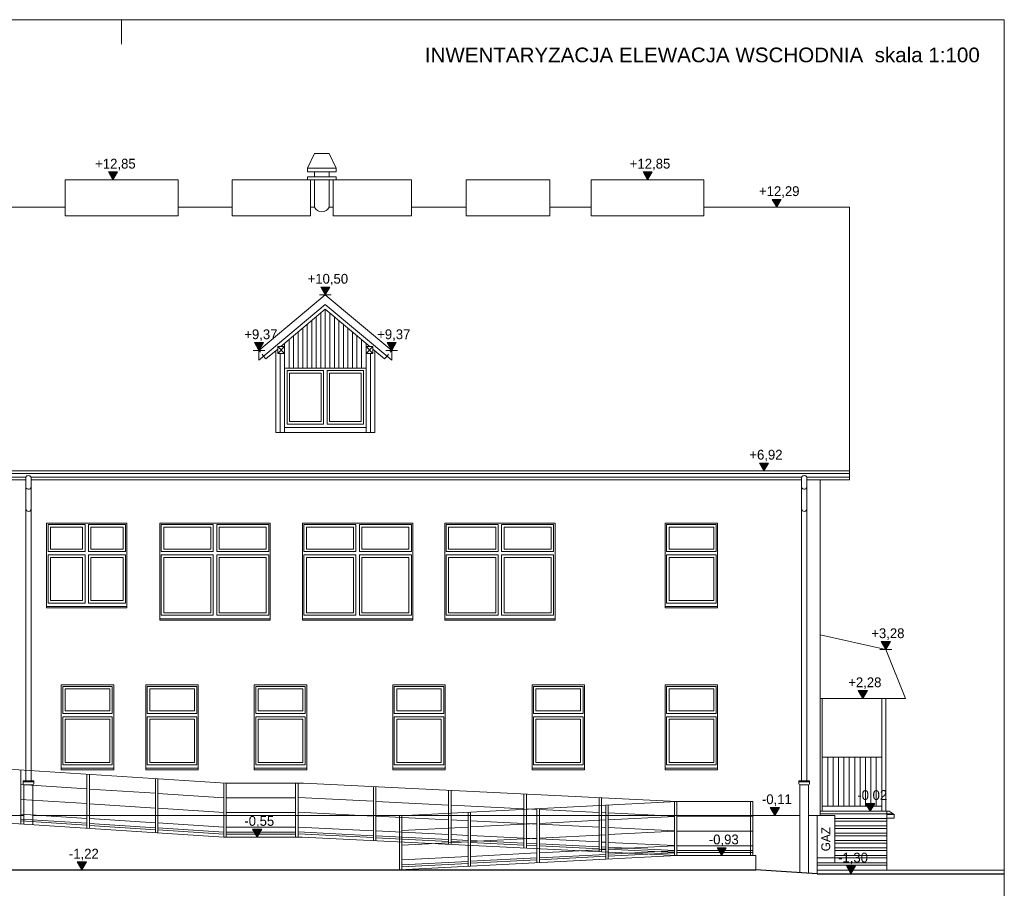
# Model space of a CAD drawing. Extents: x -128160 to 82695, y 7277 to 37028.
# Tile 12 of 14: x 15662 to 35740, y 19316 to 37028. Entities that reach past the tile are written whole.
import ezdxf

# ---------------------------------------------------------------- set-up
doc = ezdxf.new("R2010")
doc.units = 0
doc.header["$MEASUREMENT"] = 0
doc.linetypes.add('Hidden Line', pattern=[100, 50, -50])
for name, color, linetype, lineweight in [('A-Opisy_Nr_Pióra__21', 7, 'Continuous', 13), ('ARCH TABELA_Nr_Pióra__21', 7, 'Continuous', 13), ('Arch wymiary_Nr_Pióra__21', 7, 'Continuous', 13), ('INWENT BALUSTRADY_Nr_Pióra__26', 5, 'Continuous', 13), ('INWENT DACH_Nr_Pióra__21', 7, 'Continuous', 13), ('INWENT gaz_Nr_Pióra__5', 7, 'Continuous', 13), ('INWENT KONST. DREWNIANA_Nr_Pióra__21', 7, 'Continuous', 13), ('INWENT ODWODNIENIE_Nr_Pióra__21', 7, 'Continuous', 13), ('INWENT OPISY_Nr_Pióra__21', 7, 'Continuous', 13), ('INWENT TEREN_Nr_Pióra__1', 7, 'Continuous', 25), ('INWENT TEREN_Nr_Pióra__21', 7, 'Continuous', 13), ('INWENT. OKNA_Nr_Pióra__5', 7, 'Continuous', 13), ('INWENT.ŚCIANY_Nr_Pióra__5', 7, 'Continuous', 13), ('Istniejące schody_Nr_Pióra__21', 7, 'Continuous', 13)]:
    doc.layers.add(name, color=color, linetype=linetype, lineweight=lineweight)
doc.layers.add('Arch wymiary', color=7, linetype='Continuous')
doc.styles.add('GENERATED_STYLE_1', font='txt')
doc.styles.add('GENERATED_STYLE_2', font='txt')
doc.styles.add('GENERATED_STYLE_9', font='arial.ttf')

# ---------------------------------------------------------------- blocks, each defined once
blk = doc.blocks.new('Wymiary_14', base_point=(28464, 33763))
at = {"layer": 'Arch wymiary_Nr_Pióra__21', "linetype": 'Continuous'}
blk.add_hatch(color=256, dxfattribs=at).paths.add_polyline_path([(28464, 33763), (28372, 33923), (28557, 33923)], flags=0)
for p, q in [((28464, 33763), (28344, 33763)), ((28464, 33763), (28372, 33923)), ((28372, 33923), (28557, 33923)), ((28557, 33923), (28464, 33763)), ((28464, 33763), (28584, 33763))]:
    blk.add_line(p, q, dxfattribs=at)
at = {"layer": 'Arch wymiary_Nr_Pióra__21', "insert": (28103, 33955), "char_height": 200, "attachment_point": 7, "style": 'GENERATED_STYLE_1'}
blk.add_mtext('{+12,85}', dxfattribs=at)
blk = doc.blocks.new('Wymiary_22', base_point=(30838, 27828))
at = {"layer": 'Arch wymiary_Nr_Pióra__21', "linetype": 'Continuous'}
blk.add_hatch(color=256, dxfattribs=at).paths.add_polyline_path([(30838, 27828), (30745, 27988), (30931, 27988)], flags=0)
for p, q in [((30838, 27828), (30745, 27988)), ((30745, 27988), (30931, 27988)), ((30931, 27988), (30838, 27828)), ((30838, 27828), (30718, 27828)), ((30838, 27828), (30958, 27828))]:
    blk.add_line(p, q, dxfattribs=at)
at = {"layer": 'Arch wymiary_Nr_Pióra__21', "insert": (30541, 28020), "char_height": 200, "attachment_point": 7, "style": 'GENERATED_STYLE_1'}
blk.add_mtext('{+6,92}', dxfattribs=at)
blk = doc.blocks.new('Wymiary_27', base_point=(31059, 20803))
at = {"layer": 'Arch wymiary_Nr_Pióra__21', "linetype": 'Continuous'}
blk.add_hatch(color=256, dxfattribs=at).paths.add_polyline_path([(31059, 20803), (30967, 20963), (31152, 20963)], flags=0)
for p, q in [((31059, 20803), (30967, 20963)), ((30967, 20963), (31152, 20963)), ((31152, 20963), (31059, 20803)), ((31059, 20803), (30939, 20803)), ((31059, 20803), (31179, 20803))]:
    blk.add_line(p, q, dxfattribs=at)
at = {"layer": 'Arch wymiary_Nr_Pióra__21', "insert": (30797, 20995), "char_height": 200, "attachment_point": 7, "style": 'GENERATED_STYLE_1'}
blk.add_mtext('{-0,11}', dxfattribs=at)
blk = doc.blocks.new('Wymiary_28', base_point=(32613, 19613))
at = {"layer": 'Arch wymiary_Nr_Pióra__21', "linetype": 'Continuous'}
blk.add_hatch(color=256, dxfattribs=at).paths.add_polyline_path([(32613, 19613), (32520, 19773), (32706, 19773)], flags=0)
for p, q in [((32613, 19613), (32520, 19773)), ((32520, 19773), (32706, 19773)), ((32706, 19773), (32613, 19613)), ((32613, 19613), (32493, 19613)), ((32613, 19613), (32733, 19613))]:
    blk.add_line(p, q, dxfattribs=at)
at = {"layer": 'Arch wymiary_Nr_Pióra__21', "insert": (32350, 19805), "char_height": 200, "attachment_point": 7, "style": 'GENERATED_STYLE_1'}
blk.add_mtext('{-1,30}', dxfattribs=at)
blk = doc.blocks.new('Wymiary_29', base_point=(29976, 19983))
at = {"layer": 'Arch wymiary_Nr_Pióra__21', "linetype": 'Continuous'}
blk.add_hatch(color=256, dxfattribs=at).paths.add_polyline_path([(29976, 19983), (29884, 20143), (30069, 20143)], flags=0)
for p, q in [((29976, 19983), (29884, 20143)), ((29884, 20143), (30069, 20143)), ((30069, 20143), (29976, 19983)), ((29976, 19983), (29856, 19983)), ((29976, 19983), (30096, 19983))]:
    blk.add_line(p, q, dxfattribs=at)
at = {"layer": 'Arch wymiary_Nr_Pióra__21', "insert": (29714, 20175), "char_height": 200, "attachment_point": 7, "style": 'GENERATED_STYLE_1'}
blk.add_mtext('{-0,93}', dxfattribs=at)
blk = doc.blocks.new('Wymiary_30', base_point=(16928, 19693))
at = {"layer": 'Arch wymiary_Nr_Pióra__21', "linetype": 'Continuous'}
blk.add_hatch(color=256, dxfattribs=at).paths.add_polyline_path([(16928, 19693), (16835, 19853), (17021, 19853)], flags=0)
for p, q in [((16928, 19693), (16808, 19693)), ((16928, 19693), (16835, 19853)), ((16835, 19853), (17021, 19853)), ((17021, 19853), (16928, 19693)), ((16928, 19693), (17048, 19693))]:
    blk.add_line(p, q, dxfattribs=at)
at = {"layer": 'Arch wymiary_Nr_Pióra__21', "insert": (16665, 19885), "char_height": 200, "attachment_point": 7, "style": 'GENERATED_STYLE_1'}
blk.add_mtext('{-1,22}', dxfattribs=at)
blk = doc.blocks.new('Wymiary_31', base_point=(20504, 20361))
at = {"layer": 'Arch wymiary_Nr_Pióra__21', "linetype": 'Continuous'}
blk.add_hatch(color=256, dxfattribs=at).paths.add_polyline_path([(20504, 20361), (20411, 20521), (20597, 20521)], flags=0)
for p, q in [((20504, 20361), (20411, 20521)), ((20411, 20521), (20597, 20521)), ((20597, 20521), (20504, 20361)), ((20504, 20361), (20384, 20361)), ((20504, 20361), (20624, 20361))]:
    blk.add_line(p, q, dxfattribs=at)
at = {"layer": 'Arch wymiary_Nr_Pióra__21', "insert": (20242, 20553), "char_height": 200, "attachment_point": 7, "style": 'GENERATED_STYLE_1'}
blk.add_mtext('{-0,55}', dxfattribs=at)
blk = doc.blocks.new('Wymiary_34', base_point=(21894, 31416))
at = {"layer": 'Arch wymiary_Nr_Pióra__21', "linetype": 'Continuous'}
blk.add_hatch(color=256, dxfattribs=at).paths.add_polyline_path([(21894, 31416), (21801, 31576), (21987, 31576)], flags=0)
for p, q in [((21894, 31416), (21801, 31576)), ((21801, 31576), (21987, 31576)), ((21987, 31576), (21894, 31416)), ((21894, 31416), (21774, 31416)), ((21894, 31416), (22014, 31416))]:
    blk.add_line(p, q, dxfattribs=at)
at = {"layer": 'Arch wymiary_Nr_Pióra__21', "insert": (21533, 31608), "char_height": 200, "attachment_point": 7, "style": 'GENERATED_STYLE_1'}
blk.add_mtext('{+10,50}', dxfattribs=at)
blk = doc.blocks.new('Wymiary_35', base_point=(20540, 30284))
at = {"layer": 'Arch wymiary_Nr_Pióra__21', "linetype": 'Continuous'}
blk.add_hatch(color=256, dxfattribs=at).paths.add_polyline_path([(20540, 30284), (20447, 30444), (20633, 30444)], flags=0)
for p, q in [((20540, 30284), (20447, 30444)), ((20447, 30444), (20633, 30444)), ((20633, 30444), (20540, 30284)), ((20540, 30284), (20420, 30284)), ((20540, 30284), (20660, 30284))]:
    blk.add_line(p, q, dxfattribs=at)
at = {"layer": 'Arch wymiary_Nr_Pióra__21', "insert": (20242, 30476), "char_height": 200, "attachment_point": 7, "style": 'GENERATED_STYLE_1'}
blk.add_mtext('{+9,37}', dxfattribs=at)
blk = doc.blocks.new('Wymiary_36', base_point=(23248, 30284))
at = {"layer": 'Arch wymiary_Nr_Pióra__21', "linetype": 'Continuous'}
blk.add_hatch(color=256, dxfattribs=at).paths.add_polyline_path([(23248, 30284), (23156, 30444), (23341, 30444)], flags=0)
for p, q in [((23248, 30284), (23156, 30444)), ((23156, 30444), (23341, 30444)), ((23341, 30444), (23248, 30284)), ((23248, 30284), (23128, 30284)), ((23248, 30284), (23368, 30284))]:
    blk.add_line(p, q, dxfattribs=at)
at = {"layer": 'Arch wymiary_Nr_Pióra__21', "insert": (22951, 30476), "char_height": 200, "attachment_point": 7, "style": 'GENERATED_STYLE_1'}
blk.add_mtext('{+9,37}', dxfattribs=at)
blk = doc.blocks.new('Wymiary_40', base_point=(17563, 33763))
at = {"layer": 'Arch wymiary_Nr_Pióra__21', "linetype": 'Continuous'}
blk.add_hatch(color=256, dxfattribs=at).paths.add_polyline_path([(17563, 33763), (17470, 33923), (17656, 33923)], flags=0)
for p, q in [((17563, 33763), (17443, 33763)), ((17563, 33763), (17470, 33923)), ((17470, 33923), (17656, 33923)), ((17656, 33923), (17563, 33763)), ((17563, 33763), (17683, 33763))]:
    blk.add_line(p, q, dxfattribs=at)
at = {"layer": 'Arch wymiary_Nr_Pióra__21', "insert": (17201, 33955), "char_height": 200, "attachment_point": 7, "style": 'GENERATED_STYLE_1'}
blk.add_mtext('{+12,85}', dxfattribs=at)
blk = doc.blocks.new('Wymiary_41', base_point=(31100, 33203))
at = {"layer": 'Arch wymiary_Nr_Pióra__21', "linetype": 'Continuous'}
blk.add_hatch(color=256, dxfattribs=at).paths.add_polyline_path([(31100, 33203), (31007, 33363), (31193, 33363)], flags=0)
for p, q in [((31100, 33203), (31007, 33363)), ((31007, 33363), (31193, 33363)), ((31193, 33363), (31100, 33203)), ((31100, 33203), (30980, 33203)), ((31100, 33203), (31220, 33203))]:
    blk.add_line(p, q, dxfattribs=at)
at = {"layer": 'Arch wymiary_Nr_Pióra__21', "insert": (30738, 33395), "char_height": 200, "attachment_point": 7, "style": 'GENERATED_STYLE_1'}
blk.add_mtext('{+12,29}', dxfattribs=at)
blk = doc.blocks.new('Wymiary_135', base_point=(33004, 20888))
at = {"layer": 'Arch wymiary_Nr_Pióra__21', "linetype": 'Continuous'}
blk.add_hatch(color=256, dxfattribs=at).paths.add_polyline_path([(33004, 20888), (32911, 21048), (33097, 21048)], flags=0)
for p, q in [((33004, 20888), (32884, 20888)), ((33004, 20888), (32911, 21048)), ((32911, 21048), (33097, 21048)), ((33097, 21048), (33004, 20888)), ((33004, 20888), (33124, 20888))]:
    blk.add_line(p, q, dxfattribs=at)
at = {"layer": 'Arch wymiary_Nr_Pióra__21', "insert": (32742, 21080), "char_height": 200, "attachment_point": 7, "style": 'GENERATED_STYLE_1'}
blk.add_mtext('{-0,02}', dxfattribs=at)
blk = doc.blocks.new('Wymiary_136', base_point=(32854, 23188))
at = {"layer": 'Arch wymiary_Nr_Pióra__21', "linetype": 'Continuous'}
blk.add_hatch(color=256, dxfattribs=at).paths.add_polyline_path([(32854, 23188), (32761, 23348), (32947, 23348)], flags=0)
for p, q in [((32854, 23188), (32761, 23348)), ((32761, 23348), (32947, 23348)), ((32947, 23348), (32854, 23188)), ((32854, 23188), (32734, 23188)), ((32854, 23188), (32974, 23188))]:
    blk.add_line(p, q, dxfattribs=at)
at = {"layer": 'Arch wymiary_Nr_Pióra__21', "insert": (32557, 23380), "char_height": 200, "attachment_point": 7, "style": 'GENERATED_STYLE_1'}
blk.add_mtext('{+2,28}', dxfattribs=at)
blk = doc.blocks.new('Wymiary_139', base_point=(33324, 24188))
at = {"layer": 'Arch wymiary_Nr_Pióra__21', "linetype": 'Continuous'}
blk.add_hatch(color=256, dxfattribs=at).paths.add_polyline_path([(33324, 24188), (33231, 24348), (33417, 24348)], flags=0)
for p, q in [((33324, 24188), (33231, 24348)), ((33231, 24348), (33417, 24348)), ((33417, 24348), (33324, 24188)), ((33324, 24188), (33204, 24188)), ((33324, 24188), (33444, 24188))]:
    blk.add_line(p, q, dxfattribs=at)
at = {"layer": 'Arch wymiary_Nr_Pióra__21', "insert": (33027, 24380), "char_height": 200, "attachment_point": 7, "style": 'GENERATED_STYLE_1'}
blk.add_mtext('{+3,28}', dxfattribs=at)

msp = doc.modelspace()

# ---------------------------------------------------------------- linework, layer by layer
at = {"layer": 'ARCH TABELA_Nr_Pióra__21', "linetype": 'Continuous'}
for p, q in [((-21259.9, 37028.4), (35740.1, 37028.4)), ((17740.1, 36528.4), (17740.1, 37028.4)), ((17740.1, 36528.4), (17740.1, 37028.4)), ((17740.1, 36528.4), (17740.1, 37028.4)), ((35740.1, 37028.4), (35740.1, 7328.4))]:
    msp.add_line(p, q, dxfattribs=at)
at = {"layer": 'INWENT BALUSTRADY_Nr_Pióra__26', "linetype": 'Continuous'}
for p, q in [((33324.1, 24187.8), (31984.1, 24487.8)), ((33724.1, 23187.8), (33324.1, 24187.8)), ((33724.1, 23187.8), (31984.1, 23187.8)), ((32024.1, 23187.8), (32024.1, 20887.8)), ((33244.1, 23187.8), (33244.1, 20887.8)), ((33324.1, 23187.8), (33324.1, 20887.8)), ((19859.7, 21460.8), (11724.7, 21987.8)), ((33244.1, 21987.8), (32024.1, 21987.8)), ((32139.1, 20987.8), (32139.1, 21987.8)), ((32249.1, 20987.8), (32249.1, 21987.8)), ((32359.1, 20987.8), (32359.1, 21987.8)), ((32469.1, 20987.8), (32469.1, 21987.8)), ((32579.1, 20987.8), (32579.1, 21987.8)), ((32689.1, 20987.8), (32689.1, 21987.8)), ((32799.1, 20987.8), (32799.1, 21987.8)), ((32909.1, 20987.8), (32909.1, 21987.8)), ((33019.1, 20987.8), (33019.1, 21987.8)), ((33129.1, 20987.8), (33129.1, 21987.8)), ((15686.6, 20628.8), (15686.6, 21731.1)), ((17032.4, 20541.6), (17032.4, 21643.9)), ((17082.4, 20538.4), (17082.4, 21640.7)), ((18428.2, 20451.2), (18428.2, 21553.5)), ((18478.2, 20448), (18478.2, 21550.3)), ((17032.4, 21343.3), (15686.6, 21430.5)), ((18428.2, 21252.9), (17082.4, 21340.1)), ((19824.1, 20360.8), (19824.1, 21463.1)), ((21451.7, 21460.8), (19859.7, 21460.8)), ((19874.1, 20360.8), (19874.1, 21460.8)), ((21287.8, 20360.8), (21287.8, 21460.8)), ((21337.8, 20360.8), (21337.8, 21460.8)), ((29064.1, 21084.2), (21451.7, 21460.8)), ((22873.1, 20289.1), (22873.1, 21390.5)), ((22923.1, 20286.6), (22923.1, 21388)), ((24408.3, 20213.1), (24408.3, 21314.5)), ((24458.3, 20210.7), (24458.3, 21312)), ((17032.4, 21042.7), (15686.6, 21129.9)), ((19824.1, 21162.4), (18478.2, 21249.6)), ((21287.8, 21160.8), (19874.1, 21160.8)), ((22873.1, 21090.1), (21337.8, 21166)), ((24408.3, 21014.1), (22923.1, 21087.6)), ((23404.1, 20794.3), (29064.1, 21084.3)), ((25943.6, 20137.2), (25943.6, 21238.6)), ((25993.6, 20134.7), (25993.6, 21236.1)), ((27478.8, 20061.2), (27478.8, 21162.6)), ((27528.8, 20058.8), (27528.8, 21160.1)), ((29014.1, 19982.8), (29014.1, 21086.7)), ((29064.1, 21084.2), (30614.1, 21084.3)), ((29064.1, 19982.8), (29064.1, 21084.2)), ((30564.1, 19982.8), (30564.1, 21084.3)), ((30614.1, 19982.8), (30614.1, 21084.3)), ((18428.2, 20952.3), (17082.4, 21039.4)), ((19824.1, 20861.8), (18478.2, 20949)), ((25943.6, 20938.2), (24458.3, 21011.7)), ((26209.1, 20925.1), (25993.6, 20935.7)), ((26209.1, 19836.5), (26209.1, 20938)), ((26259.1, 19839.1), (26259.1, 20940.6)), ((27478.8, 20862.3), (26259.1, 20922.6)), ((27611.6, 19908.4), (27611.6, 21009.9)), ((27661.6, 19911), (27661.6, 21012.4)), ((33244.1, 20987.8), (32024.1, 20987.8)), ((17032.4, 20742.1), (15686.6, 20829.3)), ((17032.4, 20641.8), (15686.6, 20729)), ((17032.4, 20601.8), (15686.6, 20689)), ((18428.2, 20651.6), (17082.4, 20738.8)), ((21287.8, 20860.8), (19874.1, 20860.8)), ((22873.1, 20789.7), (21337.8, 20865.7)), ((24408.3, 20713.8), (22923.1, 20787.3)), ((23404.1, 19692.8), (23404.1, 20794.3)), ((23454.1, 19695.4), (23454.1, 20794.3)), ((24806.6, 20694.1), (24458.3, 20711.3)), ((24806.6, 19764.7), (24806.6, 20866.1)), ((24856.6, 19767.3), (24856.6, 20868.7)), ((25943.6, 20637.8), (24856.6, 20691.6)), ((26259.1, 20640.2), (27611.6, 20709.5)), ((27611.6, 20855.7), (27528.8, 20859.8)), ((29014.1, 20786.3), (27661.6, 20853.2)), ((27661.6, 20712), (29014.1, 20781.3)), ((29064.1, 20784.2), (30614.1, 20784.3)), ((18428.2, 20551.4), (17082.4, 20638.6)), ((18428.2, 20511.3), (17082.4, 20598.5)), ((19824.1, 20561.2), (18478.2, 20648.4)), ((19824.1, 20461), (18478.2, 20548.2)), ((19824.1, 20420.9), (18478.2, 20508.1)), ((21287.8, 20560.8), (19874.1, 20560.8)), ((22873.1, 20489.4), (21337.8, 20565.3)), ((24408.3, 20413.4), (22923.1, 20486.9)), ((23454.1, 20496.4), (24806.6, 20565.7)), ((24856.6, 20568.3), (26209.1, 20637.6)), ((26209.1, 20624.7), (25993.6, 20635.4)), ((27478.8, 20561.9), (26259.1, 20622.2)), ((27611.6, 20555.3), (27528.8, 20559.4)), ((29014.1, 20485.9), (27661.6, 20552.8)), ((27661.6, 20411.6), (29014.1, 20480.9)), ((29064.1, 20484.2), (30614.1, 20484.3)), ((21287.8, 20460.8), (19874.1, 20460.8)), ((21287.8, 20420.8), (19874.1, 20420.8)), ((22873.1, 20389.2), (21337.8, 20465.2)), ((22873.1, 20349.2), (21337.8, 20425.1)), ((24408.3, 20313.3), (22923.1, 20386.8)), ((24408.3, 20273.2), (22923.1, 20346.7)), ((24806.6, 20393.7), (24458.3, 20410.9)), ((24806.6, 20293.6), (24458.3, 20310.8)), ((25943.6, 20337.5), (24856.6, 20391.2)), ((24856.6, 20267.9), (26209.1, 20337.2)), ((25943.6, 20237.3), (24856.6, 20291.1)), ((26209.1, 20324.3), (25993.6, 20335)), ((26259.1, 20339.8), (27611.6, 20409.1)), ((27478.8, 20261.5), (26259.1, 20321.9)), ((23454.1, 20196), (24806.6, 20265.3)), ((24806.6, 20253.5), (24458.3, 20270.8)), ((25943.6, 20197.3), (24856.6, 20251.1)), ((26209.1, 20224.2), (25993.6, 20234.9)), ((26209.1, 20184.2), (25993.6, 20194.8)), ((27478.8, 20161.4), (26259.1, 20221.7)), ((27478.8, 20121.3), (26259.1, 20181.7)), ((26259.1, 20039.4), (27611.6, 20108.7)), ((27611.6, 20255), (27528.8, 20259)), ((27611.6, 20154.8), (27528.8, 20158.9)), ((27611.6, 20114.8), (27528.8, 20118.9)), ((29014.1, 20185.6), (27661.6, 20252.5)), ((27661.6, 20111.2), (29014.1, 20180.5)), ((29014.1, 20085.4), (27661.6, 20152.4)), ((29014.1, 20045.4), (27661.6, 20112.3)), ((27661.6, 20011.1), (29014.1, 20080.4)), ((29064.1, 20184.2), (30614.1, 20184.3)), ((29064.1, 20084.2), (30614.1, 20084.3)), ((23454.1, 19895.7), (24806.6, 19965)), ((24856.6, 19967.5), (26209.1, 20036.8)), ((24856.6, 19867.4), (26209.1, 19936.7)), ((24856.6, 19827.3), (26209.1, 19896.6)), ((26259.1, 19939.2), (27611.6, 20008.5)), ((26259.1, 19899.2), (27611.6, 19968.5)), ((27661.6, 19971), (29014.1, 20040.3)), ((29064.1, 20044.2), (30614.1, 20044.3)), ((23454.1, 19795.5), (24806.6, 19864.8)), ((23454.1, 19755.5), (24806.6, 19824.8))]:
    msp.add_line(p, q, dxfattribs=at)
at = {"layer": 'INWENT DACH_Nr_Pióra__21', "linetype": 'Continuous'}
for p, q in [((16591.1, 33202.8), (-6275.9, 33202.8)), ((19992.9, 33202.8), (18893.5, 33202.8)), ((21673.7, 33202.8), (21592.9, 33202.8)), ((22054.5, 33202.8), (21973.7, 33202.8)), ((24767.6, 33202.8), (23654.5, 33202.8)), ((27313.2, 33202.8), (26470, 33202.8)), ((32584.1, 33202.8), (29615.6, 33202.8)), ((32584.1, 33202.8), (32584.1, 27642.9)), ((21894.1, 31416.1), (20539.8, 30284.3)), ((21894.1, 31416.1), (23248.4, 30284.3)), ((21894.1, 31220.6), (20539.8, 30088.8)), ((20984.7, 30362.8), (21894.1, 31122.8)), ((21894.1, 31220.6), (23248.4, 30088.8)), ((22803.5, 30362.8), (21894.1, 31122.8)), ((20539.8, 30284.3), (20539.8, 30088.8)), ((20636, 30169.2), (20684.1, 30111.6)), ((20684.1, 30111.6), (20924.1, 30312.2)), ((23104.1, 30111.6), (22864.1, 30312.2)), ((23152.2, 30169.2), (23104.1, 30111.6)), ((23248.4, 30284.3), (23248.4, 30088.8)), ((32584.1, 27828.4), (-11505.9, 27828.4)), ((32584.1, 27777.2), (-11505.9, 27777.2)), ((15784.1, 27702.2), (2084.1, 27702.2)), ((15784.1, 27642.9), (2084.1, 27642.9)), ((31604.1, 27702.2), (15894.1, 27702.2)), ((31604.1, 27642.9), (15894.1, 27642.9)), ((32584.1, 27702.2), (31714.1, 27702.2)), ((32584.1, 27642.9), (31714.1, 27642.9))]:
    msp.add_line(p, q, dxfattribs=at)
at = {"layer": 'INWENT DACH_Nr_Pióra__21', "linetype": 'Hidden Line'}
for p, q in [((20539.8, 30284.3), (20636, 30169.2)), ((23248.4, 30284.3), (23152.2, 30169.2))]:
    msp.add_line(p, q, dxfattribs=at)
at = {"layer": 'INWENT gaz_Nr_Pióra__5', "linetype": 'Continuous'}
for p, q in [((32284.1, 20802.8), (31924.1, 20802.8)), ((31924.1, 20802.8), (31924.1, 19832.8)), ((32284.1, 19832.8), (32284.1, 20802.8)), ((31924.1, 19832.8), (32284.1, 19832.8))]:
    msp.add_line(p, q, dxfattribs=at)
at = {"layer": 'INWENT KONST. DREWNIANA_Nr_Pióra__21', "linetype": 'Continuous'}
for p, q in [((20924.1, 30222.8), (21064.1, 30362.8)), ((21064.1, 30222.8), (20924.1, 30362.8)), ((20924.1, 30362.8), (21064.1, 30362.8)), ((20924.1, 30222.8), (20924.1, 30362.8)), ((21064.1, 30362.8), (21064.1, 30222.8)), ((22864.1, 30222.8), (22724.1, 30362.8)), ((22724.1, 30222.8), (22864.1, 30362.8)), ((22724.1, 30362.8), (22724.1, 30222.8)), ((22864.1, 30362.8), (22724.1, 30362.8)), ((22864.1, 30222.8), (22864.1, 30362.8)), ((21064.1, 30222.8), (20924.1, 30222.8)), ((22724.1, 30222.8), (22864.1, 30222.8))]:
    msp.add_line(p, q, dxfattribs=at)
at = {"layer": 'INWENT ODWODNIENIE_Nr_Pióra__21', "linetype": 'Continuous'}
for p, q in [((15784.1, 27702.2), (15784.1, 21506.3)), ((15894.1, 27702.2), (15894.1, 21506.3)), ((31604.1, 27702.2), (31604.1, 21506.3)), ((31714.1, 27702.2), (31714.1, 21506.3)), ((15729.1, 21506.3), (15949.1, 21506.3)), ((15729.1, 21506.3), (15729.1, 21446.3)), ((15729.1, 21486.3), (15949.1, 21486.3)), ((15949.1, 21506.3), (15949.1, 21446.3)), ((31549.1, 21506.3), (31769.1, 21506.3)), ((31549.1, 21506.3), (31549.1, 21446.3)), ((31549.1, 21486.3), (31769.1, 21486.3)), ((31769.1, 21506.3), (31769.1, 21446.3)), ((15749.1, 21426.3), (15749.1, 20624.8)), ((15929.1, 21426.3), (15749.1, 21426.3)), ((15929.1, 21426.3), (15929.1, 20613.1)), ((31569.1, 21426.3), (31569.1, 19635.5)), ((31749.1, 21426.3), (31569.1, 21426.3)), ((31749.1, 21426.3), (31749.1, 19624))]:
    msp.add_line(p, q, dxfattribs=at)
for centre, radius, start, end in [((15839.1, 27666.6), 65.5, 32.87588, 147.12412), ((31659.1, 27666.6), 65.5, 32.87588, 147.12412), ((15839.1, 27507.4), 55.2, 174.54738, 354.54738), ((31659.1, 27507.4), 55.2, 174.54738, 354.54738), ((15839.1, 27057.4), 55.2, 185.45262, 5.45262), ((31659.1, 27057.4), 55.2, 185.45262, 5.45262), ((15749.1, 21446.3), 20, 180, 270), ((15929.1, 21446.3), 20, 270, 0), ((31569.1, 21446.3), 20, 180, 270), ((31749.1, 21446.3), 20, 270, 0)]:
    msp.add_arc(centre, radius, start, end, dxfattribs=at)
at = {"layer": 'INWENT TEREN_Nr_Pióra__1', "linetype": 'Continuous'}
for p, q in [((2119.1, 19692.8), (30674.1, 19692.8)), ((31924.1, 19612.8), (30674.1, 19692.8)), ((31924.1, 19612.8), (35740.1, 19612.8))]:
    msp.add_line(p, q, dxfattribs=at)
at = {"layer": 'INWENT TEREN_Nr_Pióra__21', "linetype": 'Continuous'}
msp.add_line((31924.1, 19687.8), (35740.1, 19687.8), dxfattribs=at)
at = {"layer": 'INWENT. OKNA_Nr_Pióra__5', "linetype": 'Continuous'}
for p, q in [((21114.1, 29872.8), (21114.1, 28782.8)), ((21859.1, 29872.8), (21114.1, 29872.8)), ((21164.1, 29822.8), (21164.1, 28832.8)), ((21809.1, 29822.8), (21164.1, 29822.8)), ((21809.1, 29822.8), (21809.1, 28832.8)), ((21859.1, 29872.8), (21859.1, 28782.8)), ((22674.1, 29872.8), (21929.1, 29872.8)), ((21929.1, 29872.8), (21929.1, 28782.8)), ((21979.1, 29822.8), (21979.1, 28832.8)), ((22624.1, 29822.8), (21979.1, 29822.8)), ((22624.1, 29822.8), (22624.1, 28832.8)), ((22674.1, 29872.8), (22674.1, 28782.8)), ((21859.1, 28782.8), (21114.1, 28782.8)), ((21809.1, 28832.8), (21164.1, 28832.8)), ((22674.1, 28782.8), (21929.1, 28782.8)), ((22624.1, 28832.8), (21979.1, 28832.8)), ((16239.1, 26732.8), (16239.1, 26182.8)), ((16239.1, 26732.8), (16994.1, 26732.8)), ((16994.1, 26732.8), (16994.1, 26182.8)), ((17064.1, 26732.8), (17064.1, 26182.8)), ((17819.1, 26732.8), (17064.1, 26732.8)), ((17819.1, 26732.8), (17819.1, 26182.8)), ((18549.1, 26732.8), (18549.1, 26182.8)), ((18549.1, 26732.8), (19609.1, 26732.8)), ((19609.1, 26732.8), (19609.1, 26182.8)), ((19679.1, 26732.8), (19679.1, 26182.8)), ((20739.1, 26732.8), (19679.1, 26732.8)), ((20739.1, 26732.8), (20739.1, 26182.8)), ((21459.1, 26732.8), (21459.1, 26182.8)), ((21459.1, 26732.8), (22519.1, 26732.8)), ((22519.1, 26732.8), (22519.1, 26182.8)), ((22589.1, 26732.8), (22589.1, 26182.8)), ((23649.1, 26732.8), (22589.1, 26732.8)), ((23649.1, 26732.8), (23649.1, 26182.8)), ((24359.1, 26732.8), (24359.1, 26182.8)), ((24359.1, 26732.8), (25419.1, 26732.8)), ((25419.1, 26732.8), (25419.1, 26182.8)), ((25489.1, 26732.8), (25489.1, 26182.8)), ((26549.1, 26732.8), (25489.1, 26732.8)), ((26549.1, 26732.8), (26549.1, 26182.8)), ((28854.1, 26732.8), (28854.1, 26182.8)), ((28854.1, 26732.8), (29864.1, 26732.8)), ((29864.1, 26732.8), (29864.1, 26182.8)), ((16289.1, 26682.8), (16944.1, 26682.8)), ((16289.1, 26682.8), (16289.1, 26232.8)), ((16944.1, 26682.8), (16944.1, 26232.8)), ((17769.1, 26682.8), (17114.1, 26682.8)), ((17114.1, 26682.8), (17114.1, 26232.8)), ((17769.1, 26682.8), (17769.1, 26232.8)), ((18599.1, 26682.8), (19559.1, 26682.8)), ((18599.1, 26682.8), (18599.1, 26232.8)), ((19559.1, 26682.8), (19559.1, 26232.8)), ((20689.1, 26682.8), (19729.1, 26682.8)), ((19729.1, 26682.8), (19729.1, 26232.8)), ((20689.1, 26682.8), (20689.1, 26232.8)), ((21509.1, 26682.8), (22469.1, 26682.8)), ((21509.1, 26682.8), (21509.1, 26232.8)), ((22469.1, 26682.8), (22469.1, 26232.8)), ((23599.1, 26682.8), (22639.1, 26682.8)), ((22639.1, 26682.8), (22639.1, 26232.8)), ((23599.1, 26682.8), (23599.1, 26232.8)), ((24409.1, 26682.8), (25369.1, 26682.8)), ((24409.1, 26682.8), (24409.1, 26232.8)), ((25369.1, 26682.8), (25369.1, 26232.8)), ((26499.1, 26682.8), (25539.1, 26682.8)), ((25539.1, 26682.8), (25539.1, 26232.8)), ((26499.1, 26682.8), (26499.1, 26232.8)), ((28904.1, 26682.8), (29814.1, 26682.8)), ((28904.1, 26682.8), (28904.1, 26232.8)), ((29814.1, 26682.8), (29814.1, 26232.8)), ((16239.1, 26182.8), (16994.1, 26182.8)), ((16239.1, 26112.8), (16994.1, 26112.8)), ((16239.1, 26112.8), (16239.1, 25132.8)), ((16289.1, 26232.8), (16944.1, 26232.8)), ((16994.1, 26112.8), (16994.1, 25132.8)), ((17819.1, 26182.8), (17064.1, 26182.8)), ((17819.1, 26112.8), (17064.1, 26112.8)), ((17064.1, 26112.8), (17064.1, 25132.8)), ((17769.1, 26232.8), (17114.1, 26232.8)), ((17819.1, 26112.8), (17819.1, 25132.8)), ((18549.1, 26182.8), (19609.1, 26182.8)), ((18549.1, 26112.8), (19609.1, 26112.8)), ((18549.1, 26112.8), (18549.1, 24882.8)), ((18599.1, 26232.8), (19559.1, 26232.8)), ((19609.1, 26112.8), (19609.1, 24882.8)), ((20739.1, 26182.8), (19679.1, 26182.8)), ((20739.1, 26112.8), (19679.1, 26112.8)), ((19679.1, 26112.8), (19679.1, 24882.8)), ((20689.1, 26232.8), (19729.1, 26232.8)), ((20739.1, 26112.8), (20739.1, 24882.8)), ((21459.1, 26182.8), (22519.1, 26182.8)), ((21459.1, 26112.8), (22519.1, 26112.8)), ((21459.1, 26112.8), (21459.1, 24882.8)), ((21509.1, 26232.8), (22469.1, 26232.8)), ((22519.1, 26112.8), (22519.1, 24882.8)), ((23649.1, 26182.8), (22589.1, 26182.8)), ((23649.1, 26112.8), (22589.1, 26112.8)), ((22589.1, 26112.8), (22589.1, 24882.8)), ((23599.1, 26232.8), (22639.1, 26232.8)), ((23649.1, 26112.8), (23649.1, 24882.8)), ((24359.1, 26182.8), (25419.1, 26182.8)), ((24359.1, 26112.8), (25419.1, 26112.8)), ((24359.1, 26112.8), (24359.1, 24882.8)), ((24409.1, 26232.8), (25369.1, 26232.8)), ((25419.1, 26112.8), (25419.1, 24882.8)), ((26549.1, 26182.8), (25489.1, 26182.8)), ((26549.1, 26112.8), (25489.1, 26112.8)), ((25489.1, 26112.8), (25489.1, 24882.8)), ((26499.1, 26232.8), (25539.1, 26232.8)), ((26549.1, 26112.8), (26549.1, 24882.8)), ((28854.1, 26182.8), (29864.1, 26182.8)), ((28854.1, 26112.8), (29864.1, 26112.8)), ((28854.1, 26112.8), (28854.1, 25132.8)), ((28904.1, 26232.8), (29814.1, 26232.8)), ((29864.1, 26112.8), (29864.1, 25132.8)), ((16289.1, 26062.8), (16944.1, 26062.8)), ((16289.1, 26062.8), (16289.1, 25182.8)), ((16944.1, 26062.8), (16944.1, 25182.8)), ((17769.1, 26062.8), (17114.1, 26062.8)), ((17114.1, 26062.8), (17114.1, 25182.8)), ((17769.1, 26062.8), (17769.1, 25182.8)), ((18599.1, 26062.8), (19559.1, 26062.8)), ((18599.1, 26062.8), (18599.1, 24932.8)), ((19559.1, 26062.8), (19559.1, 24932.8)), ((20689.1, 26062.8), (19729.1, 26062.8)), ((19729.1, 26062.8), (19729.1, 24932.8)), ((20689.1, 26062.8), (20689.1, 24932.8)), ((21509.1, 26062.8), (22469.1, 26062.8)), ((21509.1, 26062.8), (21509.1, 24932.8)), ((22469.1, 26062.8), (22469.1, 24932.8)), ((23599.1, 26062.8), (22639.1, 26062.8)), ((22639.1, 26062.8), (22639.1, 24932.8)), ((23599.1, 26062.8), (23599.1, 24932.8)), ((24409.1, 26062.8), (25369.1, 26062.8)), ((24409.1, 26062.8), (24409.1, 24932.8)), ((25369.1, 26062.8), (25369.1, 24932.8)), ((26499.1, 26062.8), (25539.1, 26062.8)), ((25539.1, 26062.8), (25539.1, 24932.8)), ((26499.1, 26062.8), (26499.1, 24932.8)), ((28904.1, 26062.8), (29814.1, 26062.8)), ((28904.1, 26062.8), (28904.1, 25182.8)), ((29814.1, 26062.8), (29814.1, 25182.8)), ((16239.1, 25132.8), (16994.1, 25132.8)), ((16289.1, 25182.8), (16944.1, 25182.8)), ((17819.1, 25132.8), (17064.1, 25132.8)), ((17769.1, 25182.8), (17114.1, 25182.8)), ((28854.1, 25132.8), (29864.1, 25132.8)), ((28904.1, 25182.8), (29814.1, 25182.8)), ((16209.1, 25062.8), (16209.1, 25032.8)), ((16209.1, 25032.8), (17849.1, 25032.8)), ((17849.1, 25032.8), (17849.1, 25062.8)), ((18599.1, 24932.8), (19559.1, 24932.8)), ((20689.1, 24932.8), (19729.1, 24932.8)), ((21509.1, 24932.8), (22469.1, 24932.8)), ((23599.1, 24932.8), (22639.1, 24932.8)), ((24409.1, 24932.8), (25369.1, 24932.8)), ((26499.1, 24932.8), (25539.1, 24932.8)), ((28824.1, 25062.8), (28824.1, 25032.8)), ((28824.1, 25032.8), (29894.1, 25032.8)), ((29894.1, 25032.8), (29894.1, 25062.8)), ((18519.1, 24812.8), (18519.1, 24782.8)), ((18519.1, 24782.8), (20769.1, 24782.8)), ((18549.1, 24882.8), (19609.1, 24882.8)), ((20739.1, 24882.8), (19679.1, 24882.8)), ((20769.1, 24782.8), (20769.1, 24812.8)), ((21429.1, 24812.8), (21429.1, 24782.8)), ((21429.1, 24782.8), (23679.1, 24782.8)), ((21459.1, 24882.8), (22519.1, 24882.8)), ((23649.1, 24882.8), (22589.1, 24882.8)), ((23679.1, 24782.8), (23679.1, 24812.8)), ((24329.1, 24812.8), (24329.1, 24782.8)), ((24329.1, 24782.8), (26579.1, 24782.8)), ((24359.1, 24882.8), (25419.1, 24882.8)), ((26549.1, 24882.8), (25489.1, 24882.8)), ((26579.1, 24782.8), (26579.1, 24812.8)), ((16539.1, 23432.8), (16539.1, 22882.8)), ((16539.1, 23432.8), (17549.1, 23432.8)), ((16589.1, 23382.8), (17499.1, 23382.8)), ((16589.1, 23382.8), (16589.1, 22932.8)), ((17499.1, 23382.8), (17499.1, 22932.8)), ((17549.1, 23432.8), (17549.1, 22882.8)), ((18264.1, 23432.8), (18264.1, 22882.8)), ((18264.1, 23432.8), (19274.1, 23432.8)), ((18314.1, 23382.8), (19224.1, 23382.8)), ((18314.1, 23382.8), (18314.1, 22932.8)), ((19224.1, 23382.8), (19224.1, 22932.8)), ((19274.1, 23432.8), (19274.1, 22882.8)), ((20474.1, 23432.8), (20474.1, 22882.8)), ((20474.1, 23432.8), (21484.1, 23432.8)), ((20524.1, 23382.8), (21434.1, 23382.8)), ((20524.1, 23382.8), (20524.1, 22932.8)), ((21434.1, 23382.8), (21434.1, 22932.8)), ((21484.1, 23432.8), (21484.1, 22882.8)), ((23299.1, 23432.8), (23299.1, 22882.8)), ((23299.1, 23432.8), (24309.1, 23432.8)), ((23349.1, 23382.8), (24259.1, 23382.8)), ((23349.1, 23382.8), (23349.1, 22932.8)), ((24259.1, 23382.8), (24259.1, 22932.8)), ((24309.1, 23432.8), (24309.1, 22882.8)), ((26139.1, 23432.8), (26139.1, 22882.8)), ((26139.1, 23432.8), (27149.1, 23432.8)), ((26189.1, 23382.8), (27099.1, 23382.8)), ((26189.1, 23382.8), (26189.1, 22932.8)), ((27099.1, 23382.8), (27099.1, 22932.8)), ((27149.1, 23432.8), (27149.1, 22882.8)), ((28854.1, 23432.8), (28854.1, 22882.8)), ((28854.1, 23432.8), (29864.1, 23432.8)), ((28904.1, 23382.8), (29814.1, 23382.8)), ((28904.1, 23382.8), (28904.1, 22932.8)), ((29814.1, 23382.8), (29814.1, 22932.8)), ((29864.1, 23432.8), (29864.1, 22882.8)), ((16589.1, 22932.8), (17499.1, 22932.8)), ((18314.1, 22932.8), (19224.1, 22932.8)), ((20524.1, 22932.8), (21434.1, 22932.8)), ((23349.1, 22932.8), (24259.1, 22932.8)), ((26189.1, 22932.8), (27099.1, 22932.8)), ((28904.1, 22932.8), (29814.1, 22932.8)), ((16539.1, 22882.8), (17549.1, 22882.8)), ((16539.1, 22812.8), (17549.1, 22812.8)), ((16539.1, 22812.8), (16539.1, 21832.8)), ((16589.1, 22762.8), (17499.1, 22762.8)), ((16589.1, 22762.8), (16589.1, 21882.8)), ((17499.1, 22762.8), (17499.1, 21882.8)), ((17549.1, 22812.8), (17549.1, 21832.8)), ((18264.1, 22882.8), (19274.1, 22882.8)), ((18264.1, 22812.8), (19274.1, 22812.8)), ((18264.1, 22812.8), (18264.1, 21832.8)), ((18314.1, 22762.8), (19224.1, 22762.8)), ((18314.1, 22762.8), (18314.1, 21882.8)), ((19224.1, 22762.8), (19224.1, 21882.8)), ((19274.1, 22812.8), (19274.1, 21832.8)), ((20474.1, 22882.8), (21484.1, 22882.8)), ((20474.1, 22812.8), (21484.1, 22812.8)), ((20474.1, 22812.8), (20474.1, 21832.8)), ((20524.1, 22762.8), (21434.1, 22762.8)), ((20524.1, 22762.8), (20524.1, 21882.8)), ((21434.1, 22762.8), (21434.1, 21882.8)), ((21484.1, 22812.8), (21484.1, 21832.8)), ((23299.1, 22882.8), (24309.1, 22882.8)), ((23299.1, 22812.8), (24309.1, 22812.8)), ((23299.1, 22812.8), (23299.1, 21832.8)), ((23349.1, 22762.8), (24259.1, 22762.8)), ((23349.1, 22762.8), (23349.1, 21882.8)), ((24259.1, 22762.8), (24259.1, 21882.8)), ((24309.1, 22812.8), (24309.1, 21832.8)), ((26139.1, 22882.8), (27149.1, 22882.8)), ((26139.1, 22812.8), (27149.1, 22812.8)), ((26139.1, 22812.8), (26139.1, 21832.8)), ((26189.1, 22762.8), (27099.1, 22762.8)), ((26189.1, 22762.8), (26189.1, 21882.8)), ((27099.1, 22762.8), (27099.1, 21882.8)), ((27149.1, 22812.8), (27149.1, 21832.8)), ((28854.1, 22882.8), (29864.1, 22882.8)), ((28854.1, 22812.8), (29864.1, 22812.8)), ((28854.1, 22812.8), (28854.1, 21832.8)), ((28904.1, 22762.8), (29814.1, 22762.8)), ((28904.1, 22762.8), (28904.1, 21882.8)), ((29814.1, 22762.8), (29814.1, 21882.8)), ((29864.1, 22812.8), (29864.1, 21832.8)), ((16509.1, 21762.8), (16509.1, 21732.8)), ((16509.1, 21732.8), (17579.1, 21732.8)), ((16539.1, 21832.8), (17549.1, 21832.8)), ((16589.1, 21882.8), (17499.1, 21882.8)), ((17579.1, 21732.8), (17579.1, 21762.8)), ((18234.1, 21762.8), (18234.1, 21732.8)), ((18234.1, 21732.8), (19304.1, 21732.8)), ((18264.1, 21832.8), (19274.1, 21832.8)), ((18314.1, 21882.8), (19224.1, 21882.8)), ((19304.1, 21732.8), (19304.1, 21762.8)), ((20444.1, 21762.8), (20444.1, 21732.8)), ((20444.1, 21732.8), (21514.1, 21732.8)), ((20474.1, 21832.8), (21484.1, 21832.8)), ((20524.1, 21882.8), (21434.1, 21882.8)), ((21514.1, 21732.8), (21514.1, 21762.8)), ((23269.1, 21762.8), (23269.1, 21732.8)), ((23269.1, 21732.8), (24339.1, 21732.8)), ((23299.1, 21832.8), (24309.1, 21832.8)), ((23349.1, 21882.8), (24259.1, 21882.8)), ((24339.1, 21732.8), (24339.1, 21762.8)), ((26109.1, 21762.8), (26109.1, 21732.8)), ((26109.1, 21732.8), (27179.1, 21732.8)), ((26139.1, 21832.8), (27149.1, 21832.8)), ((26189.1, 21882.8), (27099.1, 21882.8)), ((27179.1, 21732.8), (27179.1, 21762.8)), ((28824.1, 21762.8), (28824.1, 21732.8)), ((28824.1, 21732.8), (29894.1, 21732.8)), ((28854.1, 21832.8), (29864.1, 21832.8)), ((28904.1, 21882.8), (29814.1, 21882.8)), ((29894.1, 21732.8), (29894.1, 21762.8))]:
    msp.add_line(p, q, dxfattribs=at)
at = {"layer": 'INWENT.ŚCIANY_Nr_Pióra__5', "linetype": 'Continuous'}
for p, q in [((21673.7, 34302.8), (21532.9, 34002.8)), ((21973.7, 34302.8), (21673.7, 34302.8)), ((21973.7, 34302.8), (22114.5, 34002.8)), ((22114.5, 34002.8), (21532.9, 34002.8)), ((21532.9, 34002.8), (21532.9, 33922.8)), ((22114.5, 34002.8), (22114.5, 33922.8)), ((16591.1, 33762.8), (18893.5, 33762.8)), ((16591.1, 33762.8), (16591.1, 33031.5)), ((18893.5, 33762.8), (18893.5, 33031.5)), ((19992.9, 33762.8), (21592.9, 33762.8)), ((19992.9, 33762.8), (19992.9, 33031.5)), ((22114.5, 33922.8), (21532.9, 33922.8)), ((22114.5, 33822.8), (21532.9, 33822.8)), ((21532.9, 33822.8), (21532.9, 33762.8)), ((21592.9, 33762.8), (21592.9, 33031.5)), ((22054.5, 33762.8), (21592.9, 33762.8)), ((21673.7, 33822.8), (21673.7, 33922.8)), ((21673.7, 33202.8), (21673.7, 33762.8)), ((21973.7, 33822.8), (21973.7, 33922.8)), ((21973.7, 33202.8), (21973.7, 33762.8)), ((22054.5, 33762.8), (23654.5, 33762.8)), ((22054.5, 33762.8), (22054.5, 33031.5)), ((22114.5, 33822.8), (22114.5, 33762.8)), ((23654.5, 33762.8), (23654.5, 33031.5)), ((24767.6, 33762.8), (26470, 33762.8)), ((24767.6, 33762.8), (24767.6, 33031.5)), ((26470, 33762.8), (26470, 33031.5)), ((27313.2, 33762.8), (29615.6, 33762.8)), ((27313.2, 33762.8), (27313.2, 33031.5)), ((29615.6, 33762.8), (29615.6, 33031.5)), ((16591.1, 33031.5), (18893.5, 33031.5)), ((19992.9, 33031.5), (21592.9, 33031.5)), ((22054.5, 33031.5), (23654.5, 33031.5)), ((24767.6, 33031.5), (26470, 33031.5)), ((27313.2, 33031.5), (29615.6, 33031.5)), ((21894.1, 29922.8), (21894.1, 31122.8)), ((21709.6, 29922.8), (21709.6, 30968.7)), ((21801.8, 29922.8), (21801.8, 31045.8)), ((21986.3, 29922.8), (21986.3, 31045.8)), ((22078.5, 29922.8), (22078.5, 30968.7)), ((21433, 29922.8), (21433, 30737.5)), ((21525.2, 29922.8), (21525.2, 30814.5)), ((21617.4, 29922.8), (21617.4, 30891.6)), ((22170.7, 29922.8), (22170.7, 30891.6)), ((22263, 29922.8), (22263, 30814.5)), ((22355.2, 29922.8), (22355.2, 30737.5)), ((21248.5, 29922.8), (21248.5, 30583.3)), ((21340.7, 29922.8), (21340.7, 30660.4)), ((22447.4, 29922.8), (22447.4, 30660.4)), ((22539.6, 29922.8), (22539.6, 30583.3)), ((21064.1, 29922.8), (21064.1, 30429.2)), ((21156.3, 29922.8), (21156.3, 30506.3)), ((22631.8, 29922.8), (22631.8, 30506.3)), ((22724.1, 29922.8), (22724.1, 30429.2)), ((20884.1, 30278.8), (20884.1, 28612.8)), ((20974.1, 30222.8), (20974.1, 28612.8)), ((22814.1, 30222.8), (22814.1, 28612.8)), ((22904.1, 30278.8), (22904.1, 28612.8)), ((22724.1, 29922.8), (21064.1, 29922.8)), ((21064.1, 29922.8), (21064.1, 28612.8)), ((22724.1, 29922.8), (22724.1, 28612.8)), ((22724.1, 28712.8), (21064.1, 28712.8)), ((22904.1, 28612.8), (20884.1, 28612.8)), ((31984.1, 20802.8), (31984.1, 27642.9)), ((16209.1, 26762.8), (17849.1, 26762.8)), ((16209.1, 26762.8), (16209.1, 25062.8)), ((17849.1, 26762.8), (17849.1, 25062.8)), ((18519.1, 26762.8), (20769.1, 26762.8)), ((18519.1, 26762.8), (18519.1, 24812.8)), ((20769.1, 26762.8), (20769.1, 24812.8)), ((21429.1, 26762.8), (23679.1, 26762.8)), ((21429.1, 26762.8), (21429.1, 24812.8)), ((23679.1, 26762.8), (23679.1, 24812.8)), ((24329.1, 26762.8), (26579.1, 26762.8)), ((24329.1, 26762.8), (24329.1, 24812.8)), ((26579.1, 26762.8), (26579.1, 24812.8)), ((28824.1, 26762.8), (29894.1, 26762.8)), ((28824.1, 26762.8), (28824.1, 25062.8)), ((29894.1, 26762.8), (29894.1, 25062.8)), ((16209.1, 25062.8), (17849.1, 25062.8)), ((28824.1, 25062.8), (29894.1, 25062.8)), ((18519.1, 24812.8), (20769.1, 24812.8)), ((21429.1, 24812.8), (23679.1, 24812.8)), ((24329.1, 24812.8), (26579.1, 24812.8)), ((16509.1, 23462.8), (17579.1, 23462.8)), ((16509.1, 23462.8), (16509.1, 21762.8)), ((17579.1, 23462.8), (17579.1, 21762.8)), ((18234.1, 23462.8), (19304.1, 23462.8)), ((18234.1, 23462.8), (18234.1, 21762.8)), ((19304.1, 23462.8), (19304.1, 21762.8)), ((20444.1, 23462.8), (21514.1, 23462.8)), ((20444.1, 23462.8), (20444.1, 21762.8)), ((21514.1, 23462.8), (21514.1, 21762.8)), ((23269.1, 23462.8), (24339.1, 23462.8)), ((23269.1, 23462.8), (23269.1, 21762.8)), ((24339.1, 23462.8), (24339.1, 21762.8)), ((26109.1, 23462.8), (27179.1, 23462.8)), ((26109.1, 23462.8), (26109.1, 21762.8)), ((27179.1, 23462.8), (27179.1, 21762.8)), ((28824.1, 23462.8), (29894.1, 23462.8)), ((28824.1, 23462.8), (28824.1, 21762.8)), ((29894.1, 23462.8), (29894.1, 21762.8)), ((16509.1, 21762.8), (17579.1, 21762.8)), ((18234.1, 21762.8), (19304.1, 21762.8)), ((20444.1, 21762.8), (21514.1, 21762.8)), ((23269.1, 21762.8), (24339.1, 21762.8)), ((26109.1, 21762.8), (27179.1, 21762.8)), ((28824.1, 21762.8), (29894.1, 21762.8)), ((33344.1, 20887.8), (33344.1, 19687.8)), ((15749.1, 20802.8), (13001, 20802.8)), ((31569.1, 20802.8), (15929.1, 20802.8)), ((31984.1, 20802.8), (31749.1, 20802.8)), ((31924.1, 20802.8), (31924.1, 19612.8))]:
    msp.add_line(p, q, dxfattribs=at)
msp.add_arc((21823.7, 33282.6), 169.9, 208.00606, 331.99394, dxfattribs=at)
at = {"layer": 'Istniejące schody_Nr_Pióra__21', "linetype": 'Continuous'}
for p, q in [((19824.1, 20360.8), (11689.1, 20887.8)), ((33394.1, 20887.8), (31984.1, 20887.8)), ((33344.1, 20887.8), (31984.1, 20887.8)), ((33494.1, 20822.8), (33394.1, 20887.8)), ((33344.1, 20837.8), (31984.1, 20837.8)), ((33344.1, 20737.8), (32284.1, 20737.8)), ((32284.1, 20687.8), (33344.1, 20687.8)), ((33471, 20837.8), (33344.1, 20837.8)), ((33494.1, 20822.8), (33344.1, 20822.8)), ((33494.1, 20742.8), (33344.1, 20742.8)), ((33494.1, 20742.8), (33494.1, 20822.8)), ((33344.1, 20587.8), (32284.1, 20587.8)), ((32284.1, 20537.8), (33344.1, 20537.8)), ((21424.1, 20360.8), (19824.1, 20360.8)), ((29064.1, 19982.8), (21424.1, 20360.8)), ((33344.1, 20437.8), (32284.1, 20437.8)), ((32284.1, 20387.8), (33344.1, 20387.8)), ((33344.1, 20287.8), (32284.1, 20287.8)), ((32284.1, 20237.8), (33344.1, 20237.8)), ((33344.1, 20137.8), (32284.1, 20137.8)), ((32284.1, 20087.8), (33344.1, 20087.8)), ((29064.1, 19982.8), (23404.1, 19692.8)), ((30674.1, 19982.8), (29064.1, 19982.8)), ((30674.1, 19982.8), (30674.1, 19692.8)), ((31924.1, 19937.8), (33344.1, 19937.8)), ((33344.1, 19987.8), (32284.1, 19987.8)), ((33344.1, 19837.8), (31924.1, 19837.8)), ((31924.1, 19787.8), (33344.1, 19787.8))]:
    msp.add_line(p, q, dxfattribs=at)

# ---------------------------------------------------------------- block references
at = {"layer": 'Arch wymiary', "linetype": 'Continuous'}
for name, p in [('Wymiary_40', (17562.9, 33762.8)), ('Wymiary_14', (28464.4, 33762.8)), ('Wymiary_41', (31099.8, 33202.8)), ('Wymiary_34', (21894.1, 31416.1)), ('Wymiary_35', (20539.8, 30284.3)), ('Wymiary_36', (23248.4, 30284.3)), ('Wymiary_22', (30837.9, 27828.4)), ('Wymiary_139', (33324.1, 24187.8)), ('Wymiary_136', (32854.1, 23187.8)), ('Wymiary_135', (33004.1, 20887.8)), ('Wymiary_27', (31059.4, 20802.8)), ('Wymiary_31', (20504.2, 20360.8)), ('Wymiary_29', (29976.3, 19982.8)), ('Wymiary_30', (16927.9, 19692.8)), ('Wymiary_28', (32612.9, 19612.8))]:
    msp.add_blockref(name, p, dxfattribs=at)

# ---------------------------------------------------------------- texts
at = {"layer": 'A-Opisy_Nr_Pióra__21', "linetype": 'Continuous', "insert": (35240.1, 36459.8), "char_height": 300, "attachment_point": 3, "style": 'GENERATED_STYLE_9'}
msp.add_mtext('{INWENTARYZACJA ELEWACJA WSCHODNIA  skala 1:100}', dxfattribs=at)
at = {"layer": 'INWENT OPISY_Nr_Pióra__21', "linetype": 'Continuous', "insert": (32009.1, 20317.8), "char_height": 180, "attachment_point": 2, "rotation": 90, "style": 'GENERATED_STYLE_2'}
msp.add_mtext('{GAZ}', dxfattribs=at)

doc.saveas('drawing.dxf')
